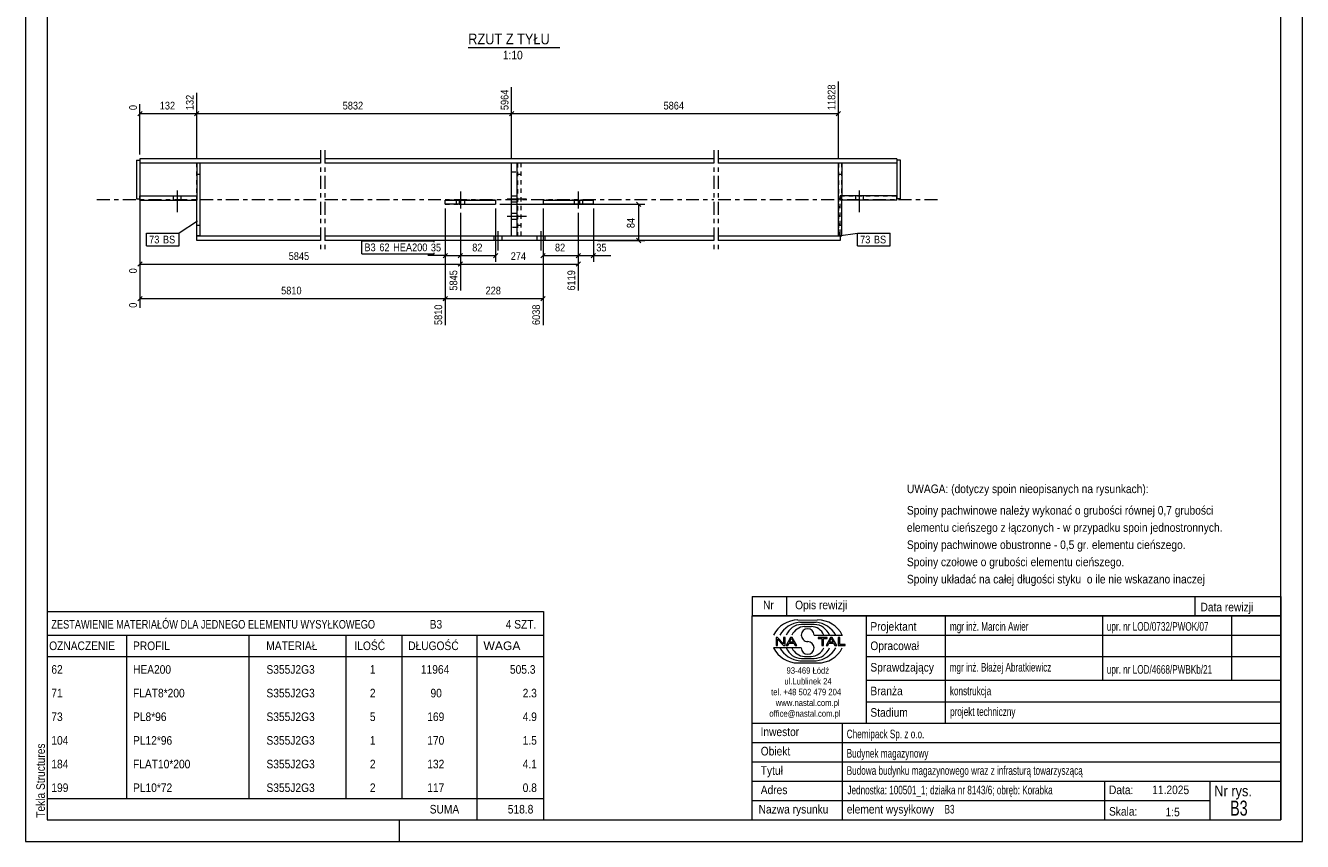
# Model space of a CAD drawing. Header units: millimetres. Extents: x 0 to 297, y 0 to 420.
# Tile 1 of 2: x 0 to 297, y 0 to 190. Entities that reach past the tile are written whole.
import ezdxf

# ---------------------------------------------------------------- set-up
doc = ezdxf.new("R2010")
doc.units = ezdxf.units.MM
for name, pattern in [('XKITLINE00', [0]), ('XKITLINE01', [4, 1, -1, 1, -1]), ('XKITLINE03', [6, 3, -1, 1, -1])]:
    doc.linetypes.add(name, pattern=pattern)
for name, color, linetype, lineweight in [('Arkusz rysunku', 3, 'Continuous', 0), ('Element', 2, 'Continuous', 0), ('Inny typ obiektu', 7, 'Continuous', 0), ('Wymiar', 4, 'Continuous', 0), ('Znak elementu', 2, 'Continuous', 0), ('Śruba', 3, 'Continuous', 0)]:
    doc.layers.add(name, color=color, linetype=linetype, lineweight=lineweight)
doc.styles.add('ARIAL', font='ARIAL.TTF')

msp = doc.modelspace()

# ---------------------------------------------------------------- linework, layer by layer
at = {"layer": 'Arkusz rysunku', "linetype": 'XKITLINE00', "lineweight": 0}
for p, q in [((0, 420), (0, 0)), ((297, 0), (297, 420)), ((5, 415), (5, 5)), ((292, 5), (292, 415)), ((5, 5), (292, 5)), ((87, 0), (87, 5)), ((0, 0), (297, 0))]:
    msp.add_line(p, q, dxfattribs=at)
at = {"layer": 'Element', "linetype": 'XKITLINE03', "lineweight": 0}
for p, q in [((68.62, 160.75), (68.62, 137.75)), ((69.62, 160.75), (69.62, 137.75)), ((160.08, 160.75), (160.08, 137.75)), ((161.08, 160.75), (161.08, 137.75)), ((16.62, 149.25), (68.62, 149.25)), ((69.62, 149.25), (160.08, 149.25)), ((161.08, 149.25), (212.68, 149.25))]:
    msp.add_line(p, q, dxfattribs=at)
at = {"layer": 'Element', "linetype": 'XKITLINE00', "lineweight": 0}
for p, q in [((25.82, 158.45), (26.62, 158.45)), ((25.82, 158.45), (25.82, 149.45)), ((26.62, 158.75), (26.62, 157.75)), ((68.62, 158.75), (26.62, 158.75)), ((26.62, 158.45), (26.62, 149.45)), ((68.62, 157.75), (26.62, 157.75)), ((39.82, 157.7), (39.82, 150.16)), ((40.62, 157.7), (39.82, 157.7)), ((40.62, 140.8), (40.62, 157.7)), ((160.08, 158.75), (69.62, 158.75)), ((160.08, 157.75), (69.62, 157.75)), ((113.05, 140.75), (113.05, 157.75)), ((114.25, 157.75), (114.25, 140.75)), ((202.68, 158.75), (161.08, 158.75)), ((202.68, 157.75), (161.08, 157.75)), ((189.08, 140.8), (189.08, 157.7)), ((189.88, 157.7), (189.08, 157.7)), ((189.88, 157.7), (189.88, 150.16)), ((202.68, 158.75), (202.68, 157.75)), ((202.68, 158.45), (202.68, 149.45)), ((203.48, 158.45), (202.68, 158.45)), ((203.48, 149.45), (203.48, 158.45)), ((25.82, 149.45), (26.62, 149.45)), ((26.62, 149.16), (26.62, 150.16)), ((26.62, 150.16), (39.82, 150.16)), ((26.62, 149.16), (39.82, 149.16)), ((39.82, 149.16), (39.82, 150.16)), ((39.82, 140.8), (39.82, 149.16)), ((97.62, 149.16), (97.62, 149.16)), ((97.62, 149.16), (100.87, 149.16)), ((97.62, 148.16), (97.62, 149.16)), ((100.87, 149.16), (109.32, 149.16)), ((100.87, 149.16), (100.87, 148.16)), ((109.32, 149.16), (109.32, 148.16)), ((120.38, 149.16), (128.83, 149.16)), ((120.38, 149.16), (120.38, 148.16)), ((128.83, 149.16), (132.08, 149.16)), ((128.83, 149.16), (128.83, 148.16)), ((132.08, 149.16), (132.08, 149.16)), ((132.08, 148.16), (132.08, 149.16)), ((189.48, 150.16), (189.48, 149.16)), ((202.68, 150.16), (189.48, 150.16)), ((202.68, 149.16), (189.48, 149.16)), ((189.88, 140.8), (189.88, 149.16)), ((202.68, 149.16), (202.68, 150.16)), ((203.48, 149.45), (202.68, 149.45)), ((100.87, 148.16), (97.62, 148.16)), ((100.87, 148.16), (109.32, 148.16)), ((128.83, 148.16), (120.38, 148.16)), ((132.08, 148.16), (128.83, 148.16)), ((39.82, 139.75), (39.82, 140.8)), ((40.62, 140.8), (39.82, 140.8)), ((68.62, 140.75), (39.82, 140.75)), ((68.62, 139.75), (39.82, 139.75)), ((160.08, 140.75), (69.62, 140.75)), ((160.08, 139.75), (69.62, 139.75)), ((189.48, 140.75), (161.08, 140.75)), ((189.48, 139.75), (161.08, 139.75)), ((189.88, 140.8), (189.08, 140.8)), ((189.48, 140.8), (189.48, 139.75))]:
    msp.add_line(p, q, dxfattribs=at)
at = {"layer": 'Element', "linetype": 'XKITLINE01', "lineweight": 0}
for p, q in [((26.62, 157.75), (26.62, 150.16)), ((40.62, 157.7), (39.82, 157.7)), ((39.82, 140.8), (39.82, 157.7)), ((40.62, 140.8), (40.62, 157.7)), ((114.25, 157.75), (113.05, 157.75)), ((115.25, 157.7), (114.45, 157.7)), ((114.45, 157.7), (114.45, 140.8)), ((115.25, 140.8), (115.25, 157.7)), ((189.88, 157.7), (189.08, 157.7)), ((189.08, 157.7), (189.08, 140.8)), ((189.88, 140.8), (189.88, 157.7)), ((202.68, 158.75), (202.68, 157.75)), ((202.68, 157.75), (202.68, 150.16)), ((39.82, 155.2), (40.62, 155.2)), ((39.82, 155.2), (40.62, 155.2)), ((113.05, 155.75), (114.25, 155.75)), ((114.45, 155.2), (115.25, 155.2)), ((189.08, 155.2), (189.88, 155.2)), ((189.08, 155.2), (189.88, 155.2)), ((26.62, 150.16), (39.82, 150.16)), ((26.62, 150.16), (39.82, 150.16)), ((39.82, 140.8), (39.82, 150.16)), ((39.82, 150.16), (39.82, 149.16)), ((109.32, 149.16), (97.62, 149.16)), ((132.08, 149.16), (120.38, 149.16)), ((189.48, 150.16), (202.68, 150.16)), ((189.48, 141.28), (189.48, 150.16)), ((189.48, 150.16), (202.68, 150.16)), ((189.88, 149.16), (189.88, 150.16)), ((97.62, 148.16), (97.62, 148.16)), ((97.62, 148.16), (109.32, 148.16)), ((120.38, 148.16), (132.08, 148.16)), ((132.08, 148.16), (132.08, 148.16)), ((39.82, 143.3), (40.62, 143.3)), ((39.82, 143.3), (40.62, 143.3)), ((114.25, 142.75), (113.05, 142.75)), ((114.45, 143.3), (115.25, 143.3)), ((189.08, 143.3), (189.88, 143.3)), ((189.08, 143.3), (189.88, 143.3)), ((39.82, 140.8), (40.62, 140.8)), ((114.25, 140.75), (113.05, 140.75)), ((114.45, 140.8), (115.25, 140.8)), ((189.08, 140.8), (189.88, 140.8)), ((189.48, 140.8), (189.48, 141.28))]:
    msp.add_line(p, q, dxfattribs=at)
at = {"layer": 'Inny typ obiektu', "linetype": 'XKITLINE00', "lineweight": 0}
for p, q in [((102.96, 184.61), (124.26, 184.61)), ((169, 57), (169, 52.5)), ((169, 57), (292, 57)), ((177, 57), (177, 52.5)), ((272, 57), (272, 52.5)), ((292, 57), (292, 52.5)), ((5, 53.5), (5, 48)), ((5, 53.5), (120.5, 53.5)), ((120.5, 53.5), (120.5, 48)), ((292, 52.5), (169, 52.5)), ((169, 5), (169, 52.5)), ((169, 52.5), (292, 52.5)), ((179.62, 51.49), (184.23, 51.5)), ((180.07, 50.99), (183.86, 51)), ((180.46, 50.49), (183.45, 50.49)), ((195.5, 52.5), (195.5, 27.5)), ((214, 27.5), (214, 52.5)), ((250.5, 52.5), (250.5, 37.5)), ((280.5, 52.5), (280.5, 37.5)), ((292, 52.5), (292, 5)), ((5, 48), (5, 43)), ((5, 48), (120.5, 48)), ((23.5, 48), (23.5, 43)), ((52, 43), (52, 48)), ((74.5, 48), (74.5, 43)), ((87.5, 48), (87.5, 43)), ((105, 48), (105, 43)), ((120.5, 48), (120.5, 43)), ((181.2, 49.98), (182.73, 49.99)), ((183.42, 47.99), (189.98, 47.99)), ((195.5, 48), (292, 48)), ((180.43, 45.01), (174, 45.01)), ((174.93, 47.44), (174.57, 47.44)), ((174.57, 47.44), (174.57, 45.56)), ((174.57, 45.56), (174.9, 45.56)), ((174.9, 47.04), (176.29, 45.56)), ((174.9, 45.56), (174.9, 47.04)), ((176.31, 45.96), (174.93, 47.44)), ((176.29, 45.56), (176.65, 45.56)), ((176.65, 47.44), (176.31, 47.44)), ((176.31, 47.44), (176.31, 45.96)), ((176.65, 45.56), (176.65, 47.44)), ((177.96, 47.44), (176.94, 45.56)), ((176.94, 45.56), (177.31, 45.56)), ((177.31, 45.56), (177.61, 46.13)), ((177.61, 46.13), (178.71, 46.13)), ((177.71, 46.33), (178.14, 47.24)), ((178.6, 46.33), (177.71, 46.33)), ((178.33, 47.44), (177.96, 47.44)), ((178.14, 47.24), (178.6, 46.33)), ((179.41, 45.56), (178.33, 47.44)), ((178.71, 46.13), (179.02, 45.56)), ((179.02, 45.56), (179.41, 45.56)), ((186.43, 47.44), (184.34, 47.44)), ((184.34, 47.44), (184.34, 47.22)), ((184.34, 47.22), (185.21, 47.22)), ((185.21, 47.22), (185.21, 45.56)), ((185.21, 45.56), (185.56, 45.56)), ((185.56, 45.56), (185.56, 47.22)), ((185.56, 47.22), (186.43, 47.22)), ((187.21, 47.44), (186.2, 45.56)), ((186.2, 45.56), (186.57, 45.56)), ((186.43, 47.22), (186.43, 47.44)), ((186.57, 45.56), (186.86, 46.13)), ((186.86, 46.13), (187.96, 46.13)), ((186.96, 46.33), (187.39, 47.24)), ((187.86, 46.33), (186.96, 46.33)), ((187.59, 47.44), (187.21, 47.44)), ((187.4, 47.24), (187.39, 47.24)), ((187.4, 47.24), (187.86, 46.33)), ((188.67, 45.56), (187.59, 47.44)), ((187.96, 46.13), (188.27, 45.56)), ((188.27, 45.56), (188.67, 45.56)), ((189.36, 47.44), (189.01, 47.44)), ((189.01, 47.44), (189.01, 45.56)), ((189.01, 45.56), (190.66, 45.56)), ((189.36, 45.78), (189.36, 47.44)), ((190.66, 45.78), (189.36, 45.78)), ((190.66, 45.56), (190.66, 45.78)), ((5, 43), (120.5, 43)), ((5, 43), (5, 37.5)), ((23.5, 43), (23.5, 37.5)), ((52, 37.5), (52, 43)), ((74.5, 43), (74.5, 37.5)), ((87.5, 43), (87.5, 37.5)), ((105, 43), (105, 37.5)), ((120.5, 43), (120.5, 37.5)), ((180.07, 42.01), (183.86, 42)), ((180.46, 42.51), (183.45, 42.51)), ((181.2, 43.02), (182.73, 43.01)), ((195.5, 43), (292, 43)), ((179.62, 41.51), (184.23, 41.5)), ((5, 37.5), (5, 32)), ((23.5, 37.5), (23.5, 32)), ((52, 32), (52, 37.5)), ((74.5, 37.5), (74.5, 32)), ((87.5, 37.5), (87.5, 32)), ((105, 37.5), (105, 32)), ((120.5, 37.5), (120.5, 32)), ((195.5, 37.5), (292, 37.5)), ((5, 32), (5, 26.5)), ((23.5, 32), (23.5, 26.5)), ((52, 26.5), (52, 32)), ((74.5, 32), (74.5, 26.5)), ((87.5, 32), (87.5, 26.5)), ((105, 32), (105, 26.5)), ((120.5, 32), (120.5, 26.5)), ((195.5, 32.5), (292, 32.5)), ((169, 27.5), (292, 27.5)), ((190, 5), (190, 27.5)), ((5, 26.5), (5, 21)), ((23.5, 26.5), (23.5, 21)), ((52, 21), (52, 26.5)), ((74.5, 26.5), (74.5, 21)), ((87.5, 26.5), (87.5, 21)), ((105, 26.5), (105, 21)), ((120.5, 26.5), (120.5, 21)), ((5, 21), (5, 15.5)), ((23.5, 21), (23.5, 15.5)), ((52, 15.5), (52, 21)), ((74.5, 21), (74.5, 15.5)), ((87.5, 21), (87.5, 15.5)), ((105, 21), (105, 15.5)), ((120.5, 21), (120.5, 15.5)), ((169, 23), (292, 23)), ((169, 18.5), (292, 18.5)), ((5, 15.5), (5, 10)), ((23.5, 15.5), (23.5, 10)), ((52, 10), (52, 15.5)), ((74.5, 15.5), (74.5, 10)), ((87.5, 15.5), (87.5, 10)), ((105, 15.5), (105, 10)), ((120.5, 15.5), (120.5, 10)), ((169, 14), (292, 14)), ((251, 5), (251, 14)), ((275.5, 5), (275.5, 14)), ((5, 10), (5, 5)), ((5, 10), (120.5, 10)), ((105, 10), (105, 5)), ((120.5, 10), (120.5, 5)), ((169, 9.5), (275.5, 9.5)), ((5, 5), (120.5, 5)), ((169, 5), (292, 5))]:
    msp.add_line(p, q, dxfattribs=at)
for centre, radius, start, end in [((179.72, 45.08), 6.42, 90.8317, 153.0136), ((180.67, 45), 6.02, 95.7347, 150.2266), ((183.22, 46.41), 4.08, 22.7023, 86.7527), ((183.24, 44.98), 6.04, 29.8256, 84.1252), ((184.25, 45.07), 6.43, 27.0191, 90.199), ((180.7, 46.42), 4.07, 93.3428, 157.3393), ((181.33, 46.6), 3.38, 92.229, 155.8008), ((181.92, 47.99), 1.49, 0.0741, 179.9259), ((181.92, 47.99), 1.49, 179.9259, 270), ((182.59, 46.6), 3.39, 24.2351, 87.5913), ((179.72, 47.92), 6.42, 206.9864, 269.1683), ((180.67, 48), 6.02, 209.7734, 264.2653), ((180.7, 46.58), 4.07, 202.6607, 266.6572), ((181.33, 46.4), 3.38, 204.1992, 267.771), ((181.92, 45.01), 1.49, 180.0741, 359.9259), ((181.92, 45), 1.49, 0.0741, 90), ((182.59, 46.4), 3.39, 272.4087, 335.7649), ((183.22, 46.59), 4.08, 273.2473, 337.2977), ((183.24, 48.02), 6.04, 275.8748, 330.1744), ((184.25, 47.93), 6.43, 269.801, 332.9809)]:
    msp.add_arc(centre, radius, start, end, dxfattribs=at)
at = {"layer": 'Wymiar', "linetype": 'XKITLINE00', "lineweight": 0}
for p, q in [((113.05, 158.75), (113.05, 175.41)), ((113.05, 158.75), (113.05, 175.41)), ((189.08, 158.7), (189.08, 176.75)), ((39.82, 158.7), (39.82, 174.08)), ((39.82, 158.7), (39.82, 174.08)), ((27.13, 169.76), (26.11, 168.74)), ((26.62, 159.75), (26.62, 171.41)), ((40.33, 169.76), (39.31, 168.74)), ((40.33, 169.76), (39.31, 168.74)), ((113.56, 169.76), (112.54, 168.74)), ((113.56, 169.76), (112.54, 168.74)), ((189.59, 169.76), (188.57, 168.74)), ((26.62, 169.25), (39.82, 169.25)), ((39.82, 169.25), (113.05, 169.25)), ((113.05, 169.25), (189.08, 169.25)), ((26.62, 149.16), (26.62, 124.1)), ((26.62, 149.16), (26.62, 132.1)), ((142.11, 148.66), (143.13, 147.65)), ((97.62, 147.16), (97.62, 120.09)), ((97.62, 147.16), (97.62, 120.09)), ((97.62, 147.16), (97.62, 134.81)), ((101.14, 146.16), (101.14, 128.09)), ((101.14, 146.16), (101.14, 128.09)), ((101.14, 146.16), (101.14, 134.81)), ((101.14, 146.16), (101.14, 134.81)), ((109.32, 147.16), (109.32, 134.81)), ((110.32, 148.16), (144.06, 148.16)), ((120.38, 147.16), (120.38, 120.09)), ((120.38, 147.16), (120.38, 134.81)), ((128.56, 146.16), (128.56, 128.09)), ((128.56, 146.16), (128.56, 134.81)), ((128.56, 146.16), (128.56, 134.81)), ((132.08, 147.16), (132.08, 134.81)), ((142.62, 139.75), (142.62, 148.16)), ((133.08, 139.75), (144.06, 139.75)), ((142.11, 140.26), (143.13, 139.24)), ((98.13, 136.76), (97.11, 135.74)), ((101.65, 136.76), (100.64, 135.74)), ((101.65, 136.76), (100.64, 135.74)), ((109.83, 136.76), (108.81, 135.74)), ((120.89, 136.76), (119.87, 135.74)), ((129.07, 136.76), (128.05, 135.74)), ((129.07, 136.76), (128.05, 135.74)), ((132.59, 136.76), (131.57, 135.74)), ((27.13, 134.76), (26.11, 133.74)), ((26.62, 134.25), (101.14, 134.25)), ((97.62, 136.25), (93.6, 136.25)), ((97.62, 136.25), (93.6, 136.25)), ((97.62, 136.25), (101.14, 136.25)), ((101.65, 134.76), (100.64, 133.74)), ((101.65, 134.76), (100.68, 133.79)), ((101.14, 136.25), (109.32, 136.25)), ((101.14, 134.25), (128.56, 134.25)), ((120.38, 136.25), (128.56, 136.25)), ((129.07, 134.76), (128.05, 133.74)), ((128.56, 136.25), (132.08, 136.25)), ((132.08, 136.25), (136.1, 136.25)), ((132.08, 136.25), (136.1, 136.25)), ((27.13, 126.76), (26.11, 125.74)), ((26.62, 126.25), (97.62, 126.25)), ((98.13, 126.76), (97.11, 125.74)), ((98.13, 126.76), (97.16, 125.79)), ((97.62, 126.25), (120.38, 126.25)), ((120.89, 126.76), (119.87, 125.74))]:
    msp.add_line(p, q, dxfattribs=at)
at = {"layer": 'Znak elementu', "linetype": 'XKITLINE00', "lineweight": 0}
for p, q in [((40.01, 144.21), (35.77, 141.47)), ((28.15, 141.47), (35.77, 141.47)), ((28.15, 138.47), (28.15, 141.47)), ((35.77, 138.47), (35.77, 141.47)), ((78.22, 139.65), (95.05, 139.65)), ((78.22, 136.65), (78.22, 139.65)), ((95.05, 139.37), (95.05, 139.65)), ((189.08, 140.8), (193.51, 141.47)), ((193.51, 141.47), (201.13, 141.47)), ((193.51, 138.47), (193.51, 141.47)), ((201.13, 138.47), (201.13, 141.47)), ((28.15, 138.47), (35.77, 138.47)), ((78.22, 136.65), (95.05, 136.65)), ((95.05, 136.65), (95.05, 136.85)), ((193.51, 138.47), (201.13, 138.47))]:
    msp.add_line(p, q, dxfattribs=at)
at = {"layer": 'Śruba', "linetype": 'XKITLINE00', "lineweight": 0}
for p, q in [((34.42, 149.16), (34.42, 150.16)), ((34.42, 149.16), (34.42, 150.16)), ((35.32, 146.36), (35.32, 151.36)), ((35.32, 146.36), (35.32, 151.36)), ((36.22, 149.16), (36.22, 150.16)), ((36.22, 149.16), (36.22, 150.16)), ((100.16, 149.16), (100.16, 148.16)), ((101.14, 151.16), (101.14, 147.16)), ((102.13, 149.16), (102.13, 148.16)), ((116.5, 149.36), (112, 149.36)), ((114.25, 150.06), (113.05, 150.06)), ((114.25, 148.65), (113.05, 148.65)), ((127.57, 149.16), (127.57, 148.16)), ((128.56, 151.16), (128.56, 147.16)), ((129.54, 149.16), (129.54, 148.16)), ((193.08, 149.16), (193.08, 150.16)), ((193.08, 149.16), (193.08, 150.16)), ((193.98, 146.36), (193.98, 151.36)), ((193.98, 146.36), (193.98, 151.36)), ((194.88, 149.16), (194.88, 150.16)), ((194.88, 149.16), (194.88, 150.16)), ((114.25, 146.06), (113.05, 146.06)), ((116.5, 145.36), (112, 145.36)), ((114.25, 144.65), (113.05, 144.65)), ((108.95, 140.75), (108.95, 139.75)), ((108.95, 140.75), (108.95, 139.75)), ((109.85, 141.9), (109.85, 137.4)), ((109.85, 141.9), (109.85, 137.4)), ((110.75, 140.75), (110.75, 139.75)), ((110.75, 140.75), (110.75, 139.75)), ((118.95, 140.75), (118.95, 139.75)), ((118.95, 140.75), (118.95, 139.75)), ((119.85, 141.9), (119.85, 137.4)), ((119.85, 141.9), (119.85, 137.4)), ((120.75, 140.75), (120.75, 139.75)), ((120.75, 140.75), (120.75, 139.75))]:
    msp.add_line(p, q, dxfattribs=at)

# ---------------------------------------------------------------- texts
at = {"layer": 'Arkusz rysunku', "style": 'ARIAL', "width": 0.85}
msp.add_text('Tekla Structures', height=2, rotation=90, dxfattribs=at).set_placement((4.5, 5.5))
at = {"layer": 'Inny typ obiektu', "style": 'ARIAL'}
for s, height, width, p in [('RZUT Z TYŁU', 2.5, 0.85, (102.96, 185.36)), ('1:10', 2, 0.85, (111.02, 181.86)), ('UWAGA: (dotyczy spoin nieopisanych na rysunkach):', 2, 0.85, (205, 81)), ('Spoiny pachwinowe należy wykonać o grubości równej 0,7 grubości', 2, 0.85, (205, 76)), ('elementu cieńszego z łączonych - w przypadku spoin jednostronnych.', 2, 0.85, (205, 72)), ('Spoiny pachwinowe obustronne - 0,5 gr. elementu cieńszego.', 2, 0.85, (205, 68)), ('Spoiny czołowe o grubości elementu cieńszego.', 2, 0.85, (205, 64)), ('Spoiny układać na całej długości styku  o ile nie wskazano inaczej', 2, 0.85, (205, 60)), ('Nr', 2, 0.85, (171.54, 54)), ('Opis rewizji', 2, 0.85, (179, 54)), ('Data rewizji', 2, 0.85, (273.28, 53.5)), ('ZESTAWIENIE MATERIAŁÓW DLA JEDNEGO ELEMENTU WYSYŁKOWEGO', 2, 0.765, (6, 49.5)), ('B3', 2, 0.85, (94, 49.5)), ('4', 2, 0.85, (111.69, 49.5)), (' SZT.', 2, 0.85, (113, 49.5)), ('Projektant', 2, 0.85, (196.5, 49)), ('mgr inż. Marcin Awier', 2, 0.68, (215, 49)), ('upr. nr LOD/0732/PWOK/07', 2, 0.68, (251.5, 49)), ('OZNACZENIE', 2, 0.85, (5.5, 44.5)), ('PROFIL', 2, 0.85, (25, 44.5)), ('MATERIAŁ', 2, 0.85, (56, 44.5)), ('ILOŚĆ', 2, 0.85, (76.5, 44.5)), ('DŁUGOŚĆ', 2, 0.85, (89, 44.5)), ('WAGA', 2, 1.008832, (106.5, 44.5)), ('Opracował', 2, 0.85, (196.5, 44.5)), ('Sprawdzający', 2, 0.85, (196.5, 39.5)), ('mgr inż. Błażej Abratkiewicz', 2, 0.68, (214.94, 39.5)), ('62', 2, 0.85, (6, 39)), ('HEA200', 2, 0.85, (25, 39)), ('S355J2G3', 2, 0.85, (56.04, 39)), ('1', 2, 0.85, (80.09, 39)), ('11964', 2, 0.85, (91.96, 39)), ('505.3', 2, 0.85, (112.67, 39)), ('93-469 Łódź', 1.5, 0.85, (177, 39)), ('upr. nr LOD/4668/PWBKb/21', 2, 0.68, (251.5, 39)), ('FLAT8*200', 2, 0.85, (25, 33.5)), ('ul.Lublinek 24', 1.5, 0.85, (176.5, 36.5)), ('Branża', 2, 0.85, (196.5, 34)), ('konstrukcja', 2, 0.68, (215, 34)), ('71', 2, 0.85, (6, 33.5)), ('S355J2G3', 2, 0.85, (56.04, 33.5)), ('2', 2, 0.85, (80.09, 33.5)), ('90', 2, 0.85, (94.19, 33.5)), ('2.3', 2, 0.85, (115.63, 33.5)), ('tel. +48 502 479 204', 1.5, 0.85, (173.41, 34)), ('www.nastal.com.pl', 1.5, 0.85, (174.5, 31.5)), ('73', 2, 0.85, (6, 28)), ('PL8*96', 2, 0.85, (25, 28)), ('S355J2G3', 2, 0.85, (56.04, 28)), ('5', 2, 0.85, (80.09, 28)), ('169', 2, 0.85, (93.44, 28)), ('4.9', 2, 0.85, (115.63, 28)), ('office@nastal.com.pl', 1.5, 0.85, (173, 29)), ('Stadium', 2, 0.85, (196.5, 29)), ('projekt techniczny', 2, 0.68, (215.04, 29.19)), ('104', 2, 0.85, (6, 22.5)), ('PL12*96', 2, 0.85, (25, 22.5)), ('S355J2G3', 2, 0.85, (56.04, 22.5)), ('1', 2, 0.85, (80.09, 22.5)), ('170', 2, 0.85, (93.44, 22.5)), ('1.5', 2, 0.85, (115.63, 22.5)), ('Inwestor', 2, 0.85, (170.96, 24.5)), ('Chemipack Sp. z o.o.', 2, 0.68, (191, 24)), ('Obiekt', 2, 0.85, (171, 20)), ('Budynek magazynowy', 2, 0.68, (191, 19.5)), ('184', 2, 0.85, (6, 17)), ('FLAT10*200', 2, 0.85, (25, 17)), ('S355J2G3', 2, 0.85, (56.04, 17)), ('2', 2, 0.85, (80.09, 17)), ('132', 2, 0.85, (93.44, 17)), ('4.1', 2, 0.85, (115.63, 17)), ('Tytuł', 2, 0.85, (171, 15.5)), ('Budowa budynku magazynowego wraz z infrasturą towarzyszącą', 2, 0.68, (191, 15.5)), ('199', 2, 0.85, (6, 11.5)), ('PL10*72', 2, 0.85, (25, 11.5)), ('S355J2G3', 2, 0.85, (56.04, 11.5)), ('2', 2, 0.85, (80.09, 11.5)), ('117', 2, 0.85, (93.44, 11.5)), ('0.8', 2, 0.85, (115.63, 11.5)), ('Adres', 2, 0.85, (171, 11)), ('Jednostka: 100501_1; działka nr 8143/6; obręb: Korabka', 2, 0.68, (191.16, 10.96)), ('Data:', 2, 0.85, (252, 11)), ('11.2025', 2, 0.85, (262.06, 11)), ('Nr rys.', 2.5, 0.85, (276.5, 10.5)), ('B3', 3.5, 0.68, (280.18, 6)), ('SUMA', 2, 0.85, (94, 6.5)), ('518.8', 2, 0.85, (112.17, 6.5)), ('Nazwa rysunku', 2, 0.85, (170.5, 6.5)), ('element wysyłkowy', 2, 0.85, (191, 6.5)), ('B3', 2, 0.68, (213.75, 6.5)), ('Skala:', 2, 0.85, (252, 6)), ('1:5', 2, 0.85, (265.16, 5.85))]:
    msp.add_text(s, height=height, dxfattribs=dict(at, width=width)).set_placement(p)
at = {"layer": 'Wymiar', "style": 'ARIAL', "width": 0.85}
for s, p in [('11828', (188.36, 170.07)), ('132', (39.1, 170.07)), ('5964', (112.33, 170.07)), ('0', (25.9, 170.07)), ('84', (141.66, 142.62)), ('0', (25.9, 132.1)), ('5845', (100.42, 128.09)), ('6119', (127.84, 128.09)), ('0', (25.9, 124.1)), ('5810', (96.9, 120.09)), ('6038', (119.66, 120.09))]:
    msp.add_text(s, height=1.8, rotation=90.0002, dxfattribs=at).set_placement(p)
for s, p in [('132', (31.22, 170.21)), ('5832', (73.77, 170.21)), ('5864', (148.4, 170.21)), ('5845', (61.21, 135.21)), ('35', (94.27, 137.21)), ('82', (103.9, 137.21)), ('274', (112.85, 135.21)), ('82', (123.14, 137.21)), ('35', (132.76, 137.21)), ('5810', (59.45, 127.21)), ('228', (107, 127.21))]:
    msp.add_text(s, height=1.8, dxfattribs=at).set_placement(p)
at = {"layer": 'Znak elementu', "style": 'ARIAL', "width": 0.85}
for s, p in [('73', (28.75, 139.07)), ('BS', (31.96, 139.07)), ('73', (194.11, 139.07)), ('BS', (197.32, 139.07)), ('B3', (78.82, 137.25)), ('62', (82.3, 137.25)), ('HEA200', (85.51, 137.25))]:
    msp.add_text(s, height=1.8, dxfattribs=at).set_placement(p)

doc.saveas('drawing.dxf')
